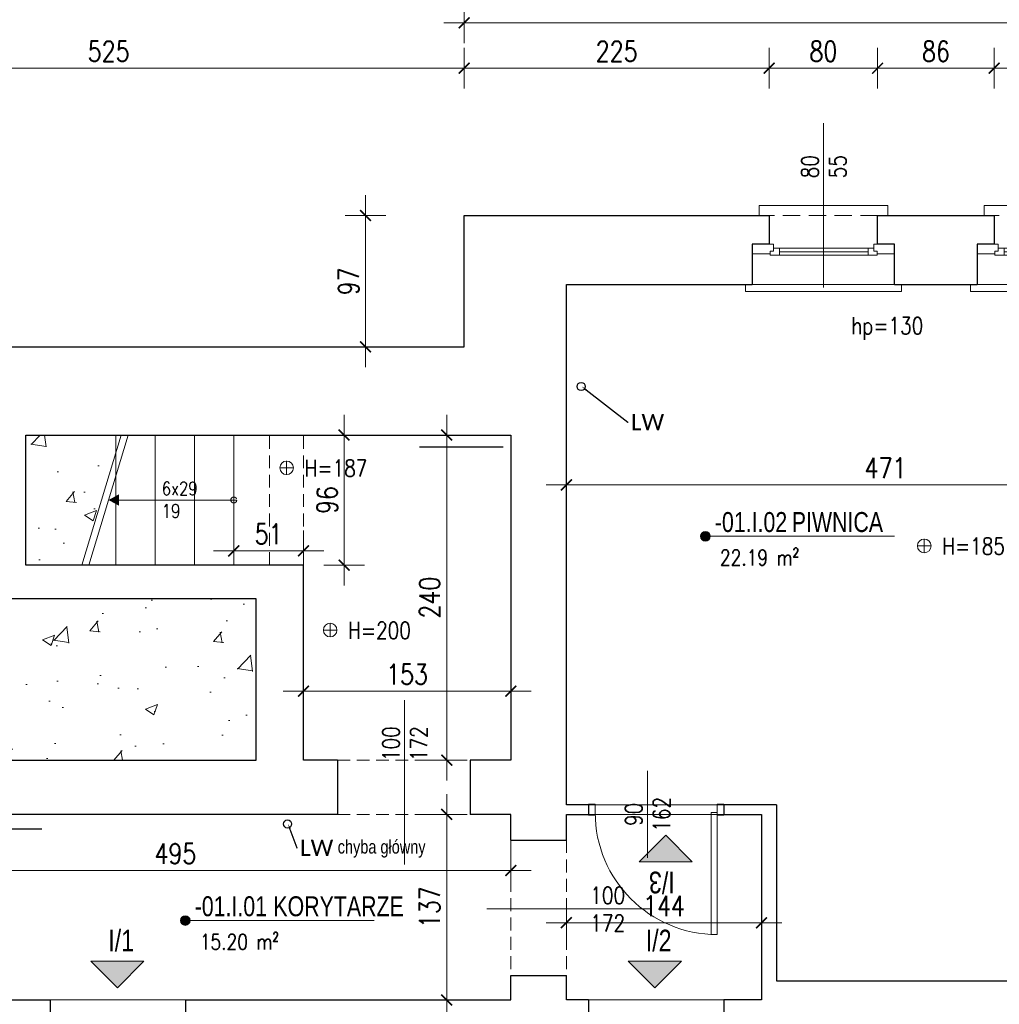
# Model space of a CAD drawing. Header units: millimetres. Extents: x 284606 to 569416, y -192995 to -95103.
# Tile 49 of 178: x 287176 to 287899, y -100782 to -100055. Entities that reach past the tile are written whole.
import ezdxf
from ezdxf import colors
from ezdxf.entities.mleader import LeaderData, LeaderLine
from ezdxf.enums import TextEntityAlignment as Align
from ezdxf.lldxf.tags import DXFTag
from ezdxf.math import Vec2, Vec3

# ---------------------------------------------------------------- set-up
doc = ezdxf.new("R2010")
doc.units = ezdxf.units.MM
doc.linetypes.add('HIDDEN', pattern=[9.525, 6.35, -3.175])
doc.layers.get('0').update_dxf_attribs({"lineweight": 0})
for name, color, linetype, lineweight in [('!STR_Konstrukcja 0.20', 200, 'Continuous', 20), ('!STR_Konstrukcja 0.30', 64, 'Continuous', 30), ('!STR_Opisy 0.09', 8, 'Continuous', 9), ('!STR_Przerywana 0.09', 8, 'HIDDEN', 9), ('!STR_Stolarka drzwiowa', 30, 'Continuous', 15), ('!STR_Stolarka okienna', 72, 'Continuous', 15), ('!STR_Wymiarowanie', 254, 'Continuous', 9)]:
    doc.layers.add(name, color=color, linetype=linetype, lineweight=lineweight)
doc.layers.add('!STR_Kreskowanie ścian', color=7, linetype='Continuous', lineweight=5, true_color=0xa6a6a6)
doc.layers.add('IS_Powrót', color=5, linetype='SOLID', lineweight=30, true_color=0x0000ff)
doc.layers.add('!STR_Obrysy pomieszczeń', color=215, linetype='Continuous', lineweight=9, plot=False)
doc.layers.add('I__KANALIZACJA_SAN', color=7, linetype='KAN_SAN', true_color=0x753b00)
doc.styles.add('1_50', font='txt', dxfattribs={"width": 0.8})
doc.styles.add('AB_Arial', font='NirmalaS.ttf')
doc.styles.add('EKO 1-10', font='romans.shx', dxfattribs={"width": 0.8, "height": 15})
doc.styles.add('EKO 1-5', font='romans.shx', dxfattribs={"width": 0.8, "height": 10})
doc.styles.get("Standard").update_dxf_attribs({"font": 'calibri.ttf'})
doc.linetypes.add('KAN_SAN', pattern='A,20,-7,["KS",Standard,S=5,R=0,X=-5,Y=-2.5],-6', length=33)
tags = doc.linetypes.add('SOLID', pattern=[10, 10, 0]).pattern_tags.tags
tags[6:7] = [DXFTag(74, 4), DXFTag(75, 0), DXFTag(340, '0'), DXFTag(46, 0.0), DXFTag(50, 0.0), DXFTag(44, 0.0), DXFTag(45, 0.0)]
tags[4:5] = [DXFTag(74, 4), DXFTag(75, 0), DXFTag(340, '0'), DXFTag(46, 0.0), DXFTag(50, 0.0), DXFTag(44, 0.0), DXFTag(45, 0.0)]
doc.dimstyles.new('EKO wymiar 1-10', dxfattribs={"dimtxt": 15, "dimasz": 8, "dimexe": 15, "dimexo": 15, "dimgap": 5, "dimtad": 1, "dimdec": 0, "dimtxsty": 'EKO 1-10', "dimblk": 'ARCHTICK', "dimcen": 10, "dimdle": 15, "dimclrd": 256, "dimclre": 256, "dimclrt": 256, "dimazin": 2, "dimtfac": 1, "dimtdec": 0, "dimtmove": 2, "dimatfit": 3, "dimldrblk": 'ARCHTICK', "dimfxl": 15, "dimfxlon": 1, "dimlwd": -1, "dimlwe": -1, "dimarcsym": 0})

# ---------------------------------------------------------------- blocks, each defined once
blk = doc.blocks.new('_ArchTick')
at = {"color": 0, "linetype": 'ByBlock', "const_width": 0.15}
blk.add_lwpolyline([(-0.5, -0.5), (0.5, 0.5)], dxfattribs=at)
blk = doc.blocks.new('*D244')
at = {"layer": '!STR_Wymiarowanie', "ltscale": 1.5, "transparency": 16777216}
for p, q in [((287579.04, -100383.65), (287579.04, -100413.65)), ((288050.04, -100383.65), (288050.04, -100413.65)), ((287564.04, -100398.65), (288065.04, -100398.65))]:
    blk.add_line(p, q, dxfattribs=at)
at = {"layer": 'Defpoints', "color": 0, "ltscale": 1.5, "transparency": 16777216}
for p in [(287579.04, -100217.86), (288050.04, -100217.86), (288050.04, -100398.65)]:
    blk.add_point(p, dxfattribs=at)
at = {"layer": '!STR_Wymiarowanie', "ltscale": 1.5, "transparency": 16777216, "xscale": 8, "yscale": 8, "zscale": 8, "rotation": 180}
blk.add_blockref('_ArchTick', (287579.04, -100398.65), dxfattribs=at)
at = {"layer": '!STR_Wymiarowanie', "ltscale": 1.5, "transparency": 16777216, "xscale": 8, "yscale": 8, "zscale": 8}
blk.add_blockref('_ArchTick', (288050.04, -100398.65), dxfattribs=at)
at = {"layer": '!STR_Wymiarowanie', "ltscale": 1.5, "transparency": 16777216, "insert": (287814.54, -100386.15), "char_height": 15, "attachment_point": 5, "style": 'EKO 1-10'}
blk.add_mtext('471', dxfattribs=at)
blk = doc.blocks.new('*D352')
at = {"layer": '!STR_Wymiarowanie', "ltscale": 1.5, "transparency": 16777216}
for p, q in [((287415.04, -100472.86), (287415.04, -100346.86)), ((287400.04, -100361.86), (287430.04, -100361.86)), ((287400.04, -100457.86), (287430.04, -100457.86))]:
    blk.add_line(p, q, dxfattribs=at)
at = {"layer": 'Defpoints', "color": 0, "ltscale": 1.5, "transparency": 16777216}
for p in [(287385.04, -100361.86), (287415.04, -100361.86), (287385.04, -100457.86)]:
    blk.add_point(p, dxfattribs=at)
at = {"layer": '!STR_Wymiarowanie', "ltscale": 1.5, "transparency": 16777216, "xscale": 8, "yscale": 8, "zscale": 8}
for p, rotation in [((287415.04, -100361.86), 90), ((287415.04, -100457.86), 270)]:
    blk.add_blockref('_ArchTick', p, dxfattribs=dict(at, rotation=rotation))
at = {"layer": '!STR_Wymiarowanie', "ltscale": 1.5, "transparency": 16777216, "insert": (287402.54, -100409.86), "char_height": 15, "attachment_point": 5, "rotation": 90, "style": 'EKO 1-10'}
blk.add_mtext('96', dxfattribs=at)
blk = doc.blocks.new('*D353')
at = {"layer": '!STR_Wymiarowanie', "ltscale": 1.5, "transparency": 16777216}
for p, q in [((287490.74, -100346.86), (287490.74, -100616.86)), ((287505.74, -100361.86), (287475.74, -100361.86)), ((287505.74, -100601.86), (287475.74, -100601.86))]:
    blk.add_line(p, q, dxfattribs=at)
at = {"layer": 'Defpoints', "color": 0, "ltscale": 1.5, "transparency": 16777216}
for p in [(287538.04, -100361.86), (287490.74, -100601.86), (287538.04, -100601.86)]:
    blk.add_point(p, dxfattribs=at)
at = {"layer": '!STR_Wymiarowanie', "ltscale": 1.5, "transparency": 16777216, "xscale": 8, "yscale": 8, "zscale": 8}
for p, rotation in [((287490.74, -100361.86), 90), ((287490.74, -100601.86), 270)]:
    blk.add_blockref('_ArchTick', p, dxfattribs=dict(at, rotation=rotation))
at = {"layer": '!STR_Wymiarowanie', "ltscale": 1.5, "transparency": 16777216, "insert": (287478.24, -100481.86), "char_height": 15, "attachment_point": 5, "rotation": 90, "style": 'EKO 1-10'}
blk.add_mtext('240', dxfattribs=at)
blk = doc.blocks.new('*D354')
at = {"layer": '!STR_Wymiarowanie', "ltscale": 1.5, "transparency": 16777216}
for p, q in [((287490.74, -100626.86), (287490.74, -100793.86)), ((287505.74, -100641.86), (287475.74, -100641.86)), ((287505.74, -100778.86), (287475.74, -100778.86))]:
    blk.add_line(p, q, dxfattribs=at)
at = {"layer": 'Defpoints', "color": 0, "ltscale": 1.5, "transparency": 16777216}
for p in [(287538.04, -100641.86), (287490.74, -100778.86), (287538.04, -100778.86)]:
    blk.add_point(p, dxfattribs=at)
at = {"layer": '!STR_Wymiarowanie', "ltscale": 1.5, "transparency": 16777216, "xscale": 8, "yscale": 8, "zscale": 8}
for p, rotation in [((287490.74, -100641.86), 90), ((287490.74, -100778.86), 270)]:
    blk.add_blockref('_ArchTick', p, dxfattribs=dict(at, rotation=rotation))
at = {"layer": '!STR_Wymiarowanie', "ltscale": 1.5, "transparency": 16777216, "insert": (287478.24, -100710.36), "char_height": 15, "attachment_point": 5, "rotation": 90, "style": 'EKO 1-10'}
blk.add_mtext('137', dxfattribs=at)
blk = doc.blocks.new('*D355')
at = {"layer": '!STR_Wymiarowanie', "ltscale": 1.5, "transparency": 16777216}
for p, q in [((287385.04, -100565.99), (287385.04, -100535.99)), ((287538.04, -100565.99), (287538.04, -100535.99)), ((287370.04, -100550.99), (287553.04, -100550.99))]:
    blk.add_line(p, q, dxfattribs=at)
at = {"layer": 'Defpoints', "color": 0, "ltscale": 1.5, "transparency": 16777216}
for p in [(287538.04, -100550.99), (287385.04, -100601.86), (287538.04, -100601.86)]:
    blk.add_point(p, dxfattribs=at)
at = {"layer": '!STR_Wymiarowanie', "ltscale": 1.5, "transparency": 16777216, "xscale": 8, "yscale": 8, "zscale": 8, "rotation": 180}
blk.add_blockref('_ArchTick', (287385.04, -100550.99), dxfattribs=at)
at = {"layer": '!STR_Wymiarowanie', "ltscale": 1.5, "transparency": 16777216, "xscale": 8, "yscale": 8, "zscale": 8}
blk.add_blockref('_ArchTick', (287538.04, -100550.99), dxfattribs=at)
at = {"layer": '!STR_Wymiarowanie', "ltscale": 1.5, "transparency": 16777216, "insert": (287461.54, -100538.49), "char_height": 15, "attachment_point": 5, "style": 'EKO 1-10'}
blk.add_mtext('153', dxfattribs=at)
blk = doc.blocks.new('*D356')
at = {"layer": '!STR_Wymiarowanie', "ltscale": 1.5, "transparency": 16777216}
for p, q in [((287043.04, -100668.3), (287043.04, -100698.3)), ((287538.04, -100668.3), (287538.04, -100698.3)), ((287553.04, -100683.3), (287028.04, -100683.3))]:
    blk.add_line(p, q, dxfattribs=at)
at = {"layer": 'Defpoints', "color": 0, "ltscale": 1.5, "transparency": 16777216}
for p in [(287043.04, -100641.86), (287538.04, -100641.86), (287043.04, -100683.3)]:
    blk.add_point(p, dxfattribs=at)
at = {"layer": '!STR_Wymiarowanie', "ltscale": 1.5, "transparency": 16777216, "xscale": 8, "yscale": 8, "zscale": 8, "rotation": 180}
blk.add_blockref('_ArchTick', (287043.04, -100683.3), dxfattribs=at)
at = {"layer": '!STR_Wymiarowanie', "ltscale": 1.5, "transparency": 16777216, "xscale": 8, "yscale": 8, "zscale": 8}
blk.add_blockref('_ArchTick', (287538.04, -100683.3), dxfattribs=at)
at = {"layer": '!STR_Wymiarowanie', "ltscale": 1.5, "transparency": 16777216, "insert": (287290.54, -100670.8), "char_height": 15, "attachment_point": 5, "style": 'EKO 1-10'}
blk.add_mtext('495', dxfattribs=at)
blk = doc.blocks.new('*D357')
at = {"layer": '!STR_Wymiarowanie', "ltscale": 1.5, "transparency": 16777216}
for p, q in [((287579.04, -100706.9), (287579.04, -100736.9)), ((287723.04, -100706.9), (287723.04, -100736.9)), ((287564.04, -100721.9), (287738.04, -100721.9))]:
    blk.add_line(p, q, dxfattribs=at)
at = {"layer": 'Defpoints', "color": 0, "ltscale": 1.5, "transparency": 16777216}
for p in [(287579.04, -100641.86), (287723.04, -100641.86), (287723.04, -100721.9)]:
    blk.add_point(p, dxfattribs=at)
at = {"layer": '!STR_Wymiarowanie', "ltscale": 1.5, "transparency": 16777216, "xscale": 8, "yscale": 8, "zscale": 8, "rotation": 180}
blk.add_blockref('_ArchTick', (287579.04, -100721.9), dxfattribs=at)
at = {"layer": '!STR_Wymiarowanie', "ltscale": 1.5, "transparency": 16777216, "xscale": 8, "yscale": 8, "zscale": 8}
blk.add_blockref('_ArchTick', (287723.04, -100721.9), dxfattribs=at)
at = {"layer": '!STR_Wymiarowanie', "ltscale": 1.5, "transparency": 16777216, "insert": (287651.04, -100709.4), "char_height": 15, "attachment_point": 5, "style": 'EKO 1-10'}
blk.add_mtext('144', dxfattribs=at)
blk = doc.blocks.new('*U120')
at = {"layer": '!STR_Opisy 0.09', "linetype": 'Continuous'}
blk.add_line((0, 32.11), (0, -89.22), dxfattribs=at)
at = {"layer": '!STR_Opisy 0.09', "linetype": 'Continuous', "style": 'EKO 1-5', "width": 0.8}
blk.add_attdef('SZER', text='', height=12.5, rotation=270, dxfattribs=at).set_placement((0, 0), align=Align.BOTTOM_CENTER)
at = {"layer": '!STR_Opisy 0.09', "ltscale": 0.7, "style": 'EKO 1-5', "width": 0.8}
blk.add_attdef('WYS', text='', height=12.5, rotation=270, dxfattribs=at).set_placement((-10.53, 0), align=Align.MIDDLE_CENTER)
at = {"layer": '!STR_Opisy 0.09', "linetype": 'Continuous', "style": 'EKO 1-5', "width": 0.8}
blk.add_attdef('HP=', (50.53, -134.58), '', height=12.5, rotation=180, dxfattribs=at)
blk = doc.blocks.new('NR MIESZ')
h = blk.add_hatch(color=256)
h.dxf.hatch_style = 1
h.paths.add_polyline_path([(-24.54, -24.54), (0, 0), (24.54, -24.54)])
blk.add_lwpolyline([(-24.54, -24.54), (0, 0), (24.54, -24.54), (-24.54, -24.54)])
at = {"ltscale": 1.5, "style": 'AB_Arial', "width": 0.8}
for p in [(-33.22, -50.58), (-33.22, -83)]:
    blk.add_attdef('NR_POM.', p, '', height=20, rotation=0, dxfattribs=at)
blk = doc.blocks.new('*U225')
at = {"layer": '!STR_Konstrukcja 0.20', "linetype": 'Continuous', "lineweight": 15}
for points in [[(8.12, 50.87), (0.62, 50.87), (0.62, 58.37), (95.62, 58.37), (95.62, 50.87), (88.12, 50.87)], [(-4.38, -0.13), (-9.38, -0.13), (-9.38, -5.13), (105.62, -5.13), (105.62, -0.13), (100.62, -0.13)]]:
    blk.add_lwpolyline(points, dxfattribs=at)
at = {"layer": '!STR_Konstrukcja 0.30', "ltscale": 2}
for points in [[(-4.38, -0.13), (-4.38, 29.68), (8.12, 29.68), (8.12, 50.87)], [(88.12, 50.87), (88.12, 29.68), (100.62, 29.68), (100.62, -0.13)]]:
    blk.add_lwpolyline(points, dxfattribs=at)
at = {"layer": '!STR_Przerywana 0.09', "ltscale": 2}
for points in [[(8.12, 50.87), (88.12, 50.87)], [(-4.38, -0.13), (100.62, -0.13)]]:
    blk.add_lwpolyline(points, dxfattribs=at)
at = {"layer": '!STR_Stolarka okienna', "ltscale": 0.3}
for points in [[(-4.38, 22.64), (-4.38, 29.68), (11.02, 29.68), (11.02, 24.55), (8.52, 24.55), (8.52, 22.64), (-4.38, 22.64)], [(100.62, 22.64), (100.62, 29.68), (85.05, 29.68), (85.05, 24.55), (87.55, 24.55), (87.55, 22.64), (100.62, 22.64)], [(87.55, 21.56), (87.55, 24.55), (85.05, 24.55), (85.05, 26.7), (11.02, 26.7), (11.02, 24.55), (8.52, 24.55), (8.52, 21.56), (87.55, 21.56)], [(15.12, 26.7), (15.12, 21.56)], [(80.62, 24.13), (15.12, 24.13)], [(80.62, 21.56), (80.62, 26.7)]]:
    blk.add_lwpolyline(points, dxfattribs=at)
blk = doc.blocks.new('*U117')
at = {"layer": '!STR_Opisy 0.09', "linetype": 'Continuous'}
blk.add_line((0, -153.49), (0, -32.16), dxfattribs=at)
at = {"layer": '!STR_Opisy 0.09', "linetype": 'Continuous', "style": 'EKO 1-5', "width": 0.8}
blk.add_attdef('HP=', (-20.48, 2.26), '', height=12.5, rotation=180, dxfattribs=at)
at = {"layer": '!STR_Opisy 0.09', "ltscale": 0.7, "style": 'EKO 1-5', "width": 0.8}
blk.add_attdef('WYS', text='', height=12.5, rotation=270, dxfattribs=at).set_placement((-10.53, -121.38), align=Align.MIDDLE_CENTER)
at = {"layer": '!STR_Opisy 0.09', "linetype": 'Continuous', "style": 'EKO 1-5', "width": 0.8}
blk.add_attdef('SZER', text='', height=12.5, rotation=270, dxfattribs=at).set_placement((0, -121.38), align=Align.BOTTOM_CENTER)
blk = doc.blocks.new('*U358')
at = {"layer": '!STR_Opisy 0.09', "linetype": 'Continuous'}
blk.add_line((-51.51, 30.82), (-51.51, -33.41), dxfattribs=at)
at = {"layer": '!STR_Stolarka drzwiowa'}
for points in [[(-90, 6.2), (-95, 6.2), (-95, -1.8), (-90, -1.8)], [(0, 0), (0, -90), (-4.38, -90), (-4.38, 0)], [(5, 6.2), (0, 6.2), (0, -1.8), (5, -1.8)]]:
    blk.add_lwpolyline(points, close=True, dxfattribs=at)
blk.add_arc((0, 0), 90, 180, 270, dxfattribs=at)
at = {"layer": '!STR_Opisy 0.09', "linetype": 'Continuous', "style": 'EKO 1-10', "width": 0.8}
blk.add_attdef('SZER', text='', height=12.5, rotation=90, dxfattribs=at).set_placement((-51.51, -1.3), align=Align.BOTTOM_CENTER)
at = {"layer": '!STR_Opisy 0.09', "ltscale": 0.7, "style": 'EKO 1-10', "width": 0.8}
blk.add_attdef('WYS', text='', height=12.5, rotation=90, dxfattribs=at).set_placement((-40.99, -1.3), align=Align.MIDDLE_CENTER)
blk = doc.blocks.new('wysokosc2')
at = {"ltscale": 2}
for points in [[(-5.06, 0.04), (5.03, 0.04)], [(0, 5.1), (0, -5.1)]]:
    blk.add_lwpolyline(points, dxfattribs=at)
blk.add_circle((0, 0), 5.03, dxfattribs=at)
at = {"ltscale": 2, "style": 'EKO 1-5', "width": 0.8}
blk.add_attdef('WYS', (13.29, -6.01), '', height=12.5, dxfattribs=at)
blk = doc.blocks.new('*D372')
at = {"layer": '!STR_Wymiarowanie', "ltscale": 1.5, "transparency": 16777216}
for p, q in [((287430.85, -100184.86), (287430.85, -100311.86)), ((287445.85, -100199.86), (287415.85, -100199.86)), ((287445.85, -100296.86), (287415.85, -100296.86))]:
    blk.add_line(p, q, dxfattribs=at)
at = {"layer": 'Defpoints', "color": 0, "ltscale": 1.5, "transparency": 16777216}
for p in [(287503.6, -100199.86), (287430.85, -100296.86), (287503.6, -100296.86)]:
    blk.add_point(p, dxfattribs=at)
at = {"layer": '!STR_Wymiarowanie', "ltscale": 1.5, "transparency": 16777216, "xscale": 8, "yscale": 8, "zscale": 8}
for p, rotation in [((287430.85, -100199.86), 90), ((287430.85, -100296.86), 270)]:
    blk.add_blockref('_ArchTick', p, dxfattribs=dict(at, rotation=rotation))
at = {"layer": '!STR_Wymiarowanie', "ltscale": 1.5, "transparency": 16777216, "insert": (287418.35, -100248.36), "char_height": 15, "attachment_point": 5, "rotation": 90, "style": 'EKO 1-10'}
blk.add_mtext('97', dxfattribs=at)
blk = doc.blocks.new('*D393')
at = {"layer": '!STR_Wymiarowanie', "ltscale": 1.5, "transparency": 16777216}
for p, q in [((286979.04, -100106.12), (286979.04, -100076.12)), ((287503.6, -100106.12), (287503.6, -100076.12)), ((286964.04, -100091.12), (287518.6, -100091.12))]:
    blk.add_line(p, q, dxfattribs=at)
at = {"layer": 'Defpoints', "color": 0, "ltscale": 1.5, "transparency": 16777216}
for p in [(287503.6, -100091.12), (287503.6, -100199.86), (286979.04, -100296.86)]:
    blk.add_point(p, dxfattribs=at)
at = {"layer": '!STR_Wymiarowanie', "ltscale": 1.5, "transparency": 16777216, "xscale": 8, "yscale": 8, "zscale": 8, "rotation": 180}
blk.add_blockref('_ArchTick', (286979.04, -100091.12), dxfattribs=at)
at = {"layer": '!STR_Wymiarowanie', "ltscale": 1.5, "transparency": 16777216, "xscale": 8, "yscale": 8, "zscale": 8}
blk.add_blockref('_ArchTick', (287503.6, -100091.12), dxfattribs=at)
at = {"layer": '!STR_Wymiarowanie', "ltscale": 1.5, "transparency": 16777216, "insert": (287241.32, -100078.62), "char_height": 15, "attachment_point": 5, "style": 'EKO 1-10'}
blk.add_mtext('525', dxfattribs=at)
blk = doc.blocks.new('*D394')
at = {"layer": '!STR_Wymiarowanie', "ltscale": 1.5, "transparency": 16777216}
for p, q in [((287503.6, -100106.12), (287503.6, -100076.12)), ((287728.76, -100106.12), (287728.76, -100076.12)), ((287488.6, -100091.12), (287743.76, -100091.12))]:
    blk.add_line(p, q, dxfattribs=at)
at = {"layer": 'Defpoints', "color": 0, "ltscale": 1.5, "transparency": 16777216}
for p in [(287728.76, -100091.12), (287503.6, -100199.86), (287728.76, -100199.86)]:
    blk.add_point(p, dxfattribs=at)
at = {"layer": '!STR_Wymiarowanie', "ltscale": 1.5, "transparency": 16777216, "xscale": 8, "yscale": 8, "zscale": 8, "rotation": 180}
blk.add_blockref('_ArchTick', (287503.6, -100091.12), dxfattribs=at)
at = {"layer": '!STR_Wymiarowanie', "ltscale": 1.5, "transparency": 16777216, "xscale": 8, "yscale": 8, "zscale": 8}
blk.add_blockref('_ArchTick', (287728.76, -100091.12), dxfattribs=at)
at = {"layer": '!STR_Wymiarowanie', "ltscale": 1.5, "transparency": 16777216, "insert": (287616.18, -100078.62), "char_height": 15, "attachment_point": 5, "style": 'EKO 1-10'}
blk.add_mtext('225', dxfattribs=at)
blk = doc.blocks.new('*D395')
at = {"layer": '!STR_Wymiarowanie', "ltscale": 1.5, "transparency": 16777216}
for p, q in [((287728.76, -100106.12), (287728.76, -100076.12)), ((287808.76, -100106.12), (287808.76, -100076.12)), ((287713.76, -100091.12), (287823.76, -100091.12))]:
    blk.add_line(p, q, dxfattribs=at)
at = {"layer": 'Defpoints', "color": 0, "ltscale": 1.5, "transparency": 16777216}
for p in [(287808.76, -100091.12), (287728.76, -100199.86), (287808.76, -100199.86)]:
    blk.add_point(p, dxfattribs=at)
at = {"layer": '!STR_Wymiarowanie', "ltscale": 1.5, "transparency": 16777216, "xscale": 8, "yscale": 8, "zscale": 8, "rotation": 180}
blk.add_blockref('_ArchTick', (287728.76, -100091.12), dxfattribs=at)
at = {"layer": '!STR_Wymiarowanie', "ltscale": 1.5, "transparency": 16777216, "xscale": 8, "yscale": 8, "zscale": 8}
blk.add_blockref('_ArchTick', (287808.76, -100091.12), dxfattribs=at)
at = {"layer": '!STR_Wymiarowanie', "ltscale": 1.5, "transparency": 16777216, "insert": (287768.76, -100078.62), "char_height": 15, "attachment_point": 5, "style": 'EKO 1-10'}
blk.add_mtext('80', dxfattribs=at)
blk = doc.blocks.new('*D396')
at = {"layer": '!STR_Wymiarowanie', "ltscale": 1.5, "transparency": 16777216}
for p, q in [((287808.76, -100106.12), (287808.76, -100076.12)), ((287894.76, -100106.12), (287894.76, -100076.12)), ((287793.76, -100091.12), (287909.76, -100091.12))]:
    blk.add_line(p, q, dxfattribs=at)
at = {"layer": 'Defpoints', "color": 0, "ltscale": 1.5, "transparency": 16777216}
for p in [(287894.76, -100091.12), (287808.76, -100199.86), (287894.76, -100199.86)]:
    blk.add_point(p, dxfattribs=at)
at = {"layer": '!STR_Wymiarowanie', "ltscale": 1.5, "transparency": 16777216, "xscale": 8, "yscale": 8, "zscale": 8, "rotation": 180}
blk.add_blockref('_ArchTick', (287808.76, -100091.12), dxfattribs=at)
at = {"layer": '!STR_Wymiarowanie', "ltscale": 1.5, "transparency": 16777216, "xscale": 8, "yscale": 8, "zscale": 8}
blk.add_blockref('_ArchTick', (287894.76, -100091.12), dxfattribs=at)
at = {"layer": '!STR_Wymiarowanie', "ltscale": 1.5, "transparency": 16777216, "insert": (287851.76, -100078.62), "char_height": 15, "attachment_point": 5, "style": 'EKO 1-10'}
blk.add_mtext('86', dxfattribs=at)
blk = doc.blocks.new('*D397')
at = {"layer": '!STR_Wymiarowanie', "ltscale": 1.5, "transparency": 16777216}
for p, q in [((287894.76, -100106.12), (287894.76, -100076.12)), ((287974.76, -100106.12), (287974.76, -100076.12)), ((287879.76, -100091.12), (287989.76, -100091.12))]:
    blk.add_line(p, q, dxfattribs=at)
at = {"layer": 'Defpoints', "color": 0, "ltscale": 1.5, "transparency": 16777216}
for p in [(287974.76, -100091.12), (287894.76, -100199.86), (287974.76, -100199.86)]:
    blk.add_point(p, dxfattribs=at)
at = {"layer": '!STR_Wymiarowanie', "ltscale": 1.5, "transparency": 16777216, "xscale": 8, "yscale": 8, "zscale": 8, "rotation": 180}
blk.add_blockref('_ArchTick', (287894.76, -100091.12), dxfattribs=at)
at = {"layer": '!STR_Wymiarowanie', "ltscale": 1.5, "transparency": 16777216, "xscale": 8, "yscale": 8, "zscale": 8}
blk.add_blockref('_ArchTick', (287974.76, -100091.12), dxfattribs=at)
at = {"layer": '!STR_Wymiarowanie', "ltscale": 1.5, "transparency": 16777216, "insert": (287934.76, -100078.62), "char_height": 15, "attachment_point": 5, "style": 'EKO 1-10'}
blk.add_mtext('80', dxfattribs=at)
blk = doc.blocks.new('*D403')
at = {"layer": '!STR_Wymiarowanie', "ltscale": 1.5, "transparency": 16777216}
for p, q in [((287503.6, -100072.6), (287503.6, -100042.6)), ((288418.04, -100072.6), (288418.04, -100042.6)), ((288433.04, -100057.6), (287488.6, -100057.6))]:
    blk.add_line(p, q, dxfattribs=at)
at = {"layer": 'Defpoints', "color": 0, "ltscale": 1.5, "transparency": 16777216}
for p in [(287503.6, -100057.6), (287503.6, -100199.86), (288418.04, -100199.86)]:
    blk.add_point(p, dxfattribs=at)
at = {"layer": '!STR_Wymiarowanie', "ltscale": 1.5, "transparency": 16777216, "xscale": 8, "yscale": 8, "zscale": 8, "rotation": 180}
blk.add_blockref('_ArchTick', (287503.6, -100057.6), dxfattribs=at)
at = {"layer": '!STR_Wymiarowanie', "ltscale": 1.5, "transparency": 16777216, "xscale": 8, "yscale": 8, "zscale": 8}
blk.add_blockref('_ArchTick', (288418.04, -100057.6), dxfattribs=at)
at = {"layer": '!STR_Wymiarowanie', "ltscale": 1.5, "transparency": 16777216, "insert": (287960.82, -100045.1), "char_height": 15, "attachment_point": 5, "style": 'EKO 1-10'}
blk.add_mtext('914', dxfattribs=at)
blk = doc.blocks.new('*D404')
at = {"layer": '!STR_Wymiarowanie', "ltscale": 1.5, "transparency": 16777216}
for p, q in [((286979.04, -100043.31), (286979.04, -100013.31)), ((288896.38, -100043.31), (288896.38, -100013.31)), ((288911.38, -100028.31), (286964.04, -100028.31))]:
    blk.add_line(p, q, dxfattribs=at)
at = {"layer": 'Defpoints', "color": 0, "ltscale": 1.5, "transparency": 16777216}
for p in [(286979.04, -100028.31), (288896.38, -100212.95), (286979.04, -100296.86)]:
    blk.add_point(p, dxfattribs=at)
at = {"layer": '!STR_Wymiarowanie', "ltscale": 1.5, "transparency": 16777216, "xscale": 8, "yscale": 8, "zscale": 8, "rotation": 180}
blk.add_blockref('_ArchTick', (286979.04, -100028.31), dxfattribs=at)
at = {"layer": '!STR_Wymiarowanie', "ltscale": 1.5, "transparency": 16777216, "xscale": 8, "yscale": 8, "zscale": 8}
blk.add_blockref('_ArchTick', (288896.38, -100028.31), dxfattribs=at)
at = {"layer": '!STR_Wymiarowanie', "ltscale": 1.5, "transparency": 16777216, "insert": (287937.71, -100015.81), "char_height": 15, "attachment_point": 5, "style": 'EKO 1-10'}
blk.add_mtext('1917', dxfattribs=at)
blk = doc.blocks.new('*U506')
at = {"ltscale": 0.3}
blk.add_hatch(color=256, dxfattribs=at).paths.add_polyline_path([(-0.91, 50, 1), (6.82, 50, 1)])
at = {"ltscale": 1.5}
blk.add_line((17.59, 50), (154.57, 50), dxfattribs=at)
at = {"ltscale": 0.3}
blk.add_lwpolyline([(17.59, 50), (2.95, 50)], dxfattribs=at)
blk.add_circle((2.95, 50), 3.86, dxfattribs=at)
at = {"ltscale": 1.5, "width": 0.8}
for tag, p, height, style in [('NR_POM.', (10.51, 53.45), 16, 'AB_Arial'), ('NAZWA_POMIESZCZENIA', (66.91, 53.45), 16, 'AB_Arial'), ('POSADZKA', (9.08, 4), 12.5, 'EKO 1-5')]:
    blk.add_attdef(tag, p, '', height=height, rotation=0, dxfattribs=dict(at, style=style))
at = {"ltscale": 1.5, "style": 'EKO 1-5', "width": 0.8}
blk.add_attdef('POWIERZCHNIA', text='', height=12.5, rotation=0, dxfattribs=at).set_placement((78.06, 22.91), align=Align.BOTTOM_RIGHT)
blk = doc.blocks.new('*D568')
at = {"layer": '!STR_Obrysy pomieszczeń', "ltscale": 0.3, "transparency": 16777216}
for p, q in [((287333.6, -100447.43), (287333.6, -100432.43)), ((287385.04, -100447.43), (287385.04, -100432.43)), ((287318.6, -100447.43), (287400.04, -100447.43))]:
    blk.add_line(p, q, dxfattribs=at)
at = {"layer": 'Defpoints', "color": 0, "ltscale": 0.3, "transparency": 16777216}
for p in [(287385.04, -100447.43), (287333.6, -100457.86), (287385.04, -100457.86)]:
    blk.add_point(p, dxfattribs=at)
at = {"layer": '!STR_Obrysy pomieszczeń', "ltscale": 0.3, "transparency": 16777216, "xscale": 8, "yscale": 8, "zscale": 8, "rotation": 180}
blk.add_blockref('_ArchTick', (287333.6, -100447.43), dxfattribs=at)
at = {"layer": '!STR_Obrysy pomieszczeń', "ltscale": 0.3, "transparency": 16777216, "xscale": 8, "yscale": 8, "zscale": 8}
blk.add_blockref('_ArchTick', (287385.04, -100447.43), dxfattribs=at)
at = {"layer": '!STR_Obrysy pomieszczeń', "ltscale": 0.3, "transparency": 16777216, "insert": (287359.32, -100434.93), "char_height": 15, "attachment_point": 5, "style": 'EKO 1-10'}
blk.add_mtext('51', dxfattribs=at)

msp = doc.modelspace()

# ---------------------------------------------------------------- hatches: boundary and pattern name
at = {"layer": '!STR_Kreskowanie ścian', "ltscale": 1.5}
h = msp.add_hatch(dxfattribs=at)
h.set_pattern_fill('AR-CONC', color=256, scale=0.5)
h.paths.add_polyline_path([(287350.04, -100482.86), (287155.04, -100482.86), (287155.04, -100361.86), (287050.42, -100361.86), (287050.42, -100482.86), (287050.42, -100601.86), (287350.04, -100601.86)])
h.paths.add_polyline_path([(288334.38, -100250.86), (288223.38, -100250.86), (288088.38, -100250.86), (288088.38, -100358.86), (288223.38, -100358.86), (288223.38, -100568.86), (288334.38, -100568.86)])
h = msp.add_hatch(dxfattribs=at)
h.set_pattern_fill('AR-CONC', color=256, scale=0.5)
h.paths.add_polyline_path([(287250.6, -100361.86), (287180.04, -100361.86), (287180.04, -100457.86), (287221.6, -100457.86)])
h.paths.add_polyline_path([(288193.38, -100383.86), (288088.38, -100383.86), (288088.38, -100465.36), (288193.38, -100440.86)])
at = {"layer": '!STR_Opisy 0.09', "linetype": 'Continuous'}
h = msp.add_hatch(color=256, dxfattribs=at)
h.dxf.hatch_style = 1
h.paths.add_polyline_path([(287248.83, -100414.04), (287241.21, -100409.86), (287248.83, -100409.86)])
h.paths.add_polyline_path([(287248.83, -100409.86), (287241.21, -100409.86), (287248.83, -100405.68)])

# ---------------------------------------------------------------- linework, layer by layer
at = {"layer": '!STR_Konstrukcja 0.20', "ltscale": 1.5}
for p, q in [((287246.6, -100361.86), (287246.6, -100457.86)), ((287275.6, -100361.86), (287275.6, -100457.86)), ((287304.6, -100361.86), (287304.6, -100457.86)), ((287333.6, -100361.86), (287333.6, -100457.86))]:
    msp.add_line(p, q, dxfattribs=at)
at = {"layer": '!STR_Konstrukcja 0.30', "ltscale": 1.5}
for p, q in [((287410.04, -100601.86), (287410.04, -100641.86)), ((287508.04, -100601.86), (287508.04, -100641.86)), ((287595.32, -100634.86), (287595.32, -100641.86)), ((287695.32, -100634.86), (287695.32, -100641.86)), ((287538.04, -100660.86), (287579.04, -100660.86)), ((287538.04, -100760.86), (287579.04, -100760.86)), ((287198.04, -100778.86), (287198.04, -100818.86)), ((287298.04, -100778.86), (287298.04, -100818.86)), ((287595.32, -100778.86), (287595.32, -100817.86)), ((287695.32, -100778.86), (287695.32, -100817.86))]:
    msp.add_line(p, q, dxfattribs=at)
for points in [[(286979.04, -100680.8), (286979.04, -100296.86), (287503.6, -100296.86), (287503.6, -100199.86), (287728.76, -100199.86)], [(287808.76, -100199.86), (287894.76, -100199.86)], [(287595.32, -100634.86), (287579.04, -100634.86), (287579.04, -100250.86), (287716.26, -100250.86)], [(287821.26, -100250.86), (287882.26, -100250.86)], [(287385.04, -100457.86), (287180.04, -100457.86), (287180.04, -100361.86), (287538.04, -100361.86), (287538.04, -100457.86)], [(287385.04, -100361.86), (287538.04, -100361.86), (287538.04, -100601.86), (287508.04, -100601.86)], [(287410.04, -100601.86), (287385.04, -100601.86), (287385.04, -100457.86)], [(287050.42, -100482.86), (287050.42, -100601.86), (287350.04, -100601.86), (287350.04, -100482.86), (287155.04, -100482.86)], [(287734.04, -100634.86), (287695.32, -100634.86)], [(287734.04, -100634.86), (287734.04, -100764.86), (288050.04, -100764.86), (288050.04, -100634.86)], [(287410.04, -100641.86), (287043.04, -100641.86), (287043.04, -100668.3)], [(287538.04, -100660.86), (287538.04, -100641.86), (287508.04, -100641.86)], [(287579.04, -100660.86), (287579.04, -100641.86), (287595.32, -100641.86)], [(287695.32, -100641.86), (287723.04, -100641.86), (287723.04, -100778.86), (287695.32, -100778.86)], [(287298.04, -100778.86), (287538.04, -100778.86), (287538.04, -100760.86)], [(287595.32, -100778.86), (287579.04, -100778.86), (287579.04, -100760.86)], [(287043.04, -100773.3), (287043.04, -100778.86), (287198.04, -100778.86)]]:
    msp.add_lwpolyline(points, dxfattribs=at)
at = {"layer": '!STR_Obrysy pomieszczeń', "ltscale": 0.3}
for points in [[(287579.04, -100250.86), (288050.04, -100250.86), (288050.04, -100764.86), (287734.04, -100764.86), (287734.04, -100634.86), (287579.04, -100634.86)], [(287043.04, -100641.86), (287410.04, -100641.86), (287410.04, -100601.86), (287385.04, -100601.86), (287385.04, -100457.86), (287180.04, -100457.86), (287180.04, -100361.86), (287538.04, -100361.86), (287538.04, -100601.86), (287508.04, -100601.86), (287508.04, -100641.86), (287538.04, -100641.86), (287538.04, -100660.86), (287579.04, -100660.86), (287579.04, -100641.86), (287723.04, -100641.86), (287723.04, -100778.86), (287579.04, -100778.86), (287579.04, -100760.86), (287538.04, -100760.86), (287538.04, -100778.86), (287043.04, -100778.86)]]:
    msp.add_lwpolyline(points, close=True, dxfattribs=at)
at = {"layer": '!STR_Opisy 0.09', "linetype": 'Continuous'}
msp.add_lwpolyline([(287243.21, -100409.86), (287335.77, -100409.86)], dxfattribs=at)
at = {"layer": '!STR_Opisy 0.09', "linetype": 'HIDDEN', "ltscale": 2}
msp.add_circle((287333.6, -100409.86), 2.17, dxfattribs=at)
at = {"layer": '!STR_Przerywana 0.09', "ltscale": 1.5}
for p, q in [((287360.04, -100457.86), (287360.04, -100361.86)), ((287385.04, -100457.86), (287385.04, -100361.86)), ((287410.04, -100601.86), (287508.04, -100601.86)), ((287595.32, -100634.86), (287697.66, -100634.86)), ((287410.04, -100641.86), (287508.04, -100641.86)), ((287595.32, -100641.86), (287697.66, -100641.86)), ((287538.04, -100660.86), (287538.04, -100760.86)), ((287579.04, -100660.86), (287579.04, -100763.54)), ((287595.32, -100778.86), (287697.66, -100778.86))]:
    msp.add_line(p, q, dxfattribs=at)
at = {"layer": '!STR_Wymiarowanie', "ltscale": 1.5}
for p, q in [((287250.6, -100361.86), (287221.6, -100457.86)), ((287255.6, -100361.86), (287226.6, -100457.86)), ((287198.04, -100778.86), (287298.04, -100778.86))]:
    msp.add_line(p, q, dxfattribs=at)
at = {"layer": 'I__KANALIZACJA_SAN', "lineweight": 30}
for p, q in [((287470.74, -100370.62), (287532.32, -100370.62)), ((287064.47, -100652.49), (287192.03, -100652.49))]:
    msp.add_line(p, q, dxfattribs=at)
at = {"layer": 'IS_Powrót', "linetype": 'ByBlock'}
for centre in [(287589.98, -100326.06), (287373.29, -100648.98)]:
    msp.add_circle(centre, 3, dxfattribs=at)

# ---------------------------------------------------------------- block references
at = {"layer": '!STR_Konstrukcja 0.30', "ltscale": 1.5, "rotation": 180}
msp.add_blockref('*U117', (287768.85, -100285.19), dxfattribs=at).add_auto_attribs({'SZER': '80', 'WYS': '55', 'HP=': 'hp=130'})
at = {"layer": '!STR_Konstrukcja 0.30', "ltscale": 1.5, "xscale": -1}
for p in [(287816.88, -100250.73), (287982.88, -100250.73)]:
    msp.add_blockref('*U225', p, dxfattribs=at)
at = {"layer": '!STR_Konstrukcja 0.30', "ltscale": 1.5}
ref = msp.add_blockref('*U120', (287459.64, -100589.73), dxfattribs=dict(at, xscale=-1))
ref.add_attrib('SZER', '100', dxfattribs={"layer": '!STR_Opisy 0.09', "linetype": 'Continuous', "height": 12.5, "rotation": 90, "style": 'EKO 1-5', "width": 0.8}).set_placement((287459.64, -100589.73), align=Align.BOTTOM_CENTER)
ref.add_attrib('WYS', '172', dxfattribs={"layer": '!STR_Opisy 0.09', "ltscale": 0.7, "height": 12.5, "rotation": 90, "style": 'EKO 1-5', "width": 0.8}).set_placement((287470.17, -100589.73), align=Align.MIDDLE_CENTER)
ref = msp.add_blockref('*U120', (287609.55, -100711.66), dxfattribs=dict(at, xscale=-1, rotation=270))
ref.add_attrib('SZER', '100', dxfattribs={"layer": '!STR_Opisy 0.09', "linetype": 'Continuous', "height": 12.5, "style": 'EKO 1-5', "width": 0.8}).set_placement((287609.55, -100711.66), align=Align.BOTTOM_CENTER)
ref.add_attrib('WYS', '172', dxfattribs={"layer": '!STR_Opisy 0.09', "ltscale": 0.7, "height": 12.5, "style": 'EKO 1-5', "width": 0.8}).set_placement((287609.55, -100722.18), align=Align.MIDDLE_CENTER)
at = {"layer": '!STR_Opisy 0.09'}
ref = msp.add_blockref('wysokosc2', (287372.62, -100386.1), dxfattribs=dict(at, xscale=-1, rotation=180))
ref.add_attrib('WYS', 'H=187', (287385.92, -100392.6), dxfattribs={"layer": '0', "ltscale": 2, "height": 12.5, "style": 'EKO 1-5', "width": 0.8})
ref = msp.add_blockref('*U506', (287678.95, -100482.63), dxfattribs=dict(at, xscale=0.9199999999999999, yscale=0.9199999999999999, zscale=0.9199999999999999))
ref.add_attrib('NAZWA_POM', 'PIWNICA', (287745.39, -100433.46), dxfattribs={"layer": '0', "ltscale": 1.5, "height": 14.72, "rotation": 0, "style": 'AB_Arial', "width": 0.8})
ref.add_attrib('NUMER_POM', '-01.I.02', (287688.62, -100433.46), dxfattribs={"layer": '0', "ltscale": 1.5, "height": 14.72, "rotation": 0, "style": 'AB_Arial', "width": 0.8})
ref.add_attrib('R-SURF', '22.19 m²', dxfattribs={"layer": '0', "ltscale": 1.5, "height": 11.5, "rotation": 0, "style": 'EKO 1-5', "width": 0.8}).set_placement((287750.76, -100461.56), align=Align.BOTTOM_RIGHT)
ref = msp.add_blockref('wysokosc2', (287843.16, -100443.68), dxfattribs=dict(at, xscale=-1, rotation=180))
ref.add_attrib('WYS', 'H=185', (287856.45, -100450.17), dxfattribs={"layer": '0', "ltscale": 2, "height": 12.5, "style": 'EKO 1-5', "width": 0.8})
ref = msp.add_blockref('wysokosc2', (287404.74, -100505.83), dxfattribs=dict(at, xscale=-1, rotation=180))
ref.add_attrib('WYS', 'H=200', (287418.03, -100512.32), dxfattribs={"layer": '0', "ltscale": 2, "height": 12.5, "style": 'EKO 1-5', "width": 0.8})
ref = msp.add_blockref('NR MIESZ', (287652.34, -100657.3), dxfattribs=dict(at, xscale=-0.8, yscale=0.8, zscale=0.8))
ref.add_attrib('NR_POM.', 'I/3', (287659.02, -100684.16), dxfattribs={"layer": '0', "ltscale": 1.5, "height": 16, "rotation": 180, "style": 'AB_Arial', "width": 0.8})
ref = msp.add_blockref('*U506', (287295.09, -100766.23), dxfattribs=dict(at, xscale=0.9199999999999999, yscale=0.9199999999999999, zscale=0.9199999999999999))
ref.add_attrib('NAZWA_POM', 'KORYTARZE', (287362.84, -100717.06), dxfattribs={"layer": '0', "ltscale": 1.5, "height": 14.72, "rotation": 0, "style": 'AB_Arial', "width": 0.8})
ref.add_attrib('NUMER_POM', '-01.I.01', (287304.76, -100717.06), dxfattribs={"layer": '0', "ltscale": 1.5, "height": 14.72, "rotation": 0, "style": 'AB_Arial', "width": 0.8})
ref.add_attrib('R-SURF', '15.20 m²', dxfattribs={"layer": '0', "ltscale": 1.5, "height": 11.5, "rotation": 0, "style": 'EKO 1-5', "width": 0.8}).set_placement((287366.91, -100745.16), align=Align.BOTTOM_RIGHT)
ref = msp.add_blockref('NR MIESZ', (287247.68, -100769.87), dxfattribs=dict(at, xscale=-0.8, yscale=0.8, zscale=0.8, rotation=180))
ref.add_attrib('NR_POM.', 'I/1', (287241, -100743.02), dxfattribs={"layer": '0', "ltscale": 1.5, "height": 16, "rotation": 360, "style": 'AB_Arial', "width": 0.8})
ref = msp.add_blockref('NR MIESZ', (287644.34, -100769.87), dxfattribs=dict(at, xscale=-0.8, yscale=0.8, zscale=0.8, rotation=180))
ref.add_attrib('NR_POM.', 'I/2', (287637.65, -100743.02), dxfattribs={"layer": '0', "ltscale": 1.5, "height": 16, "rotation": 360, "style": 'AB_Arial', "width": 0.8})
at = {"layer": '!STR_Stolarka drzwiowa', "ltscale": 0.3}
msp.add_blockref('*U358', (287690.32, -100640.56), dxfattribs=at).add_auto_attribs({'WYS': '162', 'SZER': '90'})

# ---------------------------------------------------------------- texts
at = {"layer": '!STR_Obrysy pomieszczeń', "ltscale": 0.3, "insert": (287410.33, -100660.81), "char_height": 10, "attachment_point": 1, "style": '1_50'}
msp.add_mtext_dynamic_manual_height_columns('\\A1;chyba główny', width=2231.7249, gutter_width=453.61, heights=[120.44], dxfattribs=at)
at = {"layer": '!STR_Opisy 0.09', "ltscale": 2, "insert": (287280.5, -100423.03), "char_height": 10, "attachment_point": 7, "style": 'EKO 1-5'}
msp.add_mtext_dynamic_manual_height_columns('6x29\\P19', width=22.0328, gutter_width=12.5, heights=[0], dxfattribs=at)

# ---------------------------------------------------------------- dimensions: what is measured, and where the dimension line sits
at = {"layer": '!STR_Obrysy pomieszczeń', "ltscale": 0.3}
dim = msp.add_linear_dim(base=(287385.04, -100447.43), p1=(287333.6, -100457.86), p2=(287385.04, -100457.86), dimstyle='EKO wymiar 1-10', dxfattribs=at)
dim.commit()
dim.dimension.update_dxf_attribs({"geometry": '*D568', "text_midpoint": (287359.32, -100434.93)})
at = {"layer": '!STR_Wymiarowanie', "ltscale": 1.5}
for base, p1, p2, picture, middle in [((286979.04, -100028.31), (288896.38, -100212.95), (286979.04, -100296.86), '*D404', (287937.71, -100015.81)), ((287503.6, -100057.6), (288418.04, -100199.86), (287503.6, -100199.86), '*D403', (287960.82, -100045.1)), ((287503.6, -100091.12), (286979.04, -100296.86), (287503.6, -100199.86), '*D393', (287241.32, -100078.62)), ((287728.76, -100091.12), (287503.6, -100199.86), (287728.76, -100199.86), '*D394', (287616.18, -100078.62)), ((287808.76, -100091.12), (287728.76, -100199.86), (287808.76, -100199.86), '*D395', (287768.76, -100078.62)), ((287894.76, -100091.12), (287808.76, -100199.86), (287894.76, -100199.86), '*D396', (287851.76, -100078.62)), ((287974.76, -100091.12), (287894.76, -100199.86), (287974.76, -100199.86), '*D397', (287934.76, -100078.62)), ((288050.04, -100398.65), (287579.04, -100217.86), (288050.04, -100217.86), '*D244', (287814.54, -100386.15)), ((287538.04, -100550.99), (287385.04, -100601.86), (287538.04, -100601.86), '*D355', (287461.54, -100538.49)), ((287043.04, -100683.3), (287538.04, -100641.86), (287043.04, -100641.86), '*D356', (287290.54, -100670.8)), ((287723.04, -100721.9), (287579.04, -100641.86), (287723.04, -100641.86), '*D357', (287651.04, -100709.4))]:
    dim = msp.add_linear_dim(base=base, p1=p1, p2=p2, dimstyle='EKO wymiar 1-10', dxfattribs=at)
    dim.commit()
    dim.dimension.update_dxf_attribs({"geometry": picture, "text_midpoint": middle})
for base, p1, p2, picture, middle in [((287430.85, -100296.86), (287503.6, -100199.86), (287503.6, -100296.86), '*D372', (287418.35, -100248.36)), ((287415.04, -100361.86), (287385.04, -100457.86), (287385.04, -100361.86), '*D352', (287402.54, -100409.86)), ((287490.74, -100601.86), (287538.04, -100361.86), (287538.04, -100601.86), '*D353', (287478.24, -100481.86)), ((287490.74, -100778.86), (287538.04, -100641.86), (287538.04, -100778.86), '*D354', (287478.24, -100710.36))]:
    dim = msp.add_linear_dim(base=base, p1=p1, p2=p2, angle=90, dimstyle='EKO wymiar 1-10', dxfattribs=at)
    dim.commit()
    dim.dimension.update_dxf_attribs({"geometry": picture, "text_midpoint": middle})

# ---------------------------------------------------------------- leaders
ml = msp.add_multileader_mtext('Standard', dxfattribs=at)
ml.set_content('LW', color=256)
ml.set_leader_properties()
ml.build(insert=Vec2(0, 0))
ml.multileader.update_dxf_attribs({"text_right_attachment_type": 6, "dogleg_length": 0.36})
ctx = ml.context
ctx.base_point, ctx.char_height, ctx.plane_origin = Vec3(287624.66, -100352.46), 12, Vec3(280751.21, -103107.59)
ctx.right_attachment = 6
notes = []
notes.append((ctx, [(0, (1, 1, 0), (287624.3, -100352.46), (1, 0), 0.36, [(0, [(287590.4, -100326.07)], 0, [])])]))
ctx.mtext.insert, ctx.mtext.flow_direction = Vec3(287626.66, -100346.43), 5
ml = msp.add_multileader_mtext('Standard', dxfattribs=at)
ml.set_content('LW', color=256)
ml.set_leader_properties()
ml.build(insert=Vec2(0, 0))
ml.multileader.update_dxf_attribs({"text_right_attachment_type": 6, "dogleg_length": 0.36})
ctx = ml.context
ctx.base_point, ctx.char_height, ctx.plane_origin = Vec3(287380.49, -100666.63), 12, Vec3(280534.52, -103430.51)
ctx.right_attachment = 6
notes.append((ctx, [(0, (1, 1, 0), (287380.13, -100666.63), (1, 0), 0.36, [(0, [(287373.71, -100648.99)], 0, [])])]))
ctx.mtext.insert, ctx.mtext.flow_direction = Vec3(287382.49, -100660.6), 5
for ctx, leaders in notes:
    for number, flags, end, landing, length, lines in leaders:
        leader = LeaderData()
        leader.index, (leader.has_last_leader_line, leader.has_dogleg_vector, leader.attachment_direction) = number, flags
        leader.last_leader_point, leader.dogleg_vector, leader.dogleg_length = Vec3(end), Vec3(landing), length
        for number, points, colour, breaks in lines:
            line = LeaderLine()
            line.index, line.vertices, line.color, line.breaks = number, Vec3.list(points), colors.encode_raw_color(colour), breaks
            leader.lines.append(line)
        ctx.leaders.append(leader)

doc.saveas('drawing.dxf')
